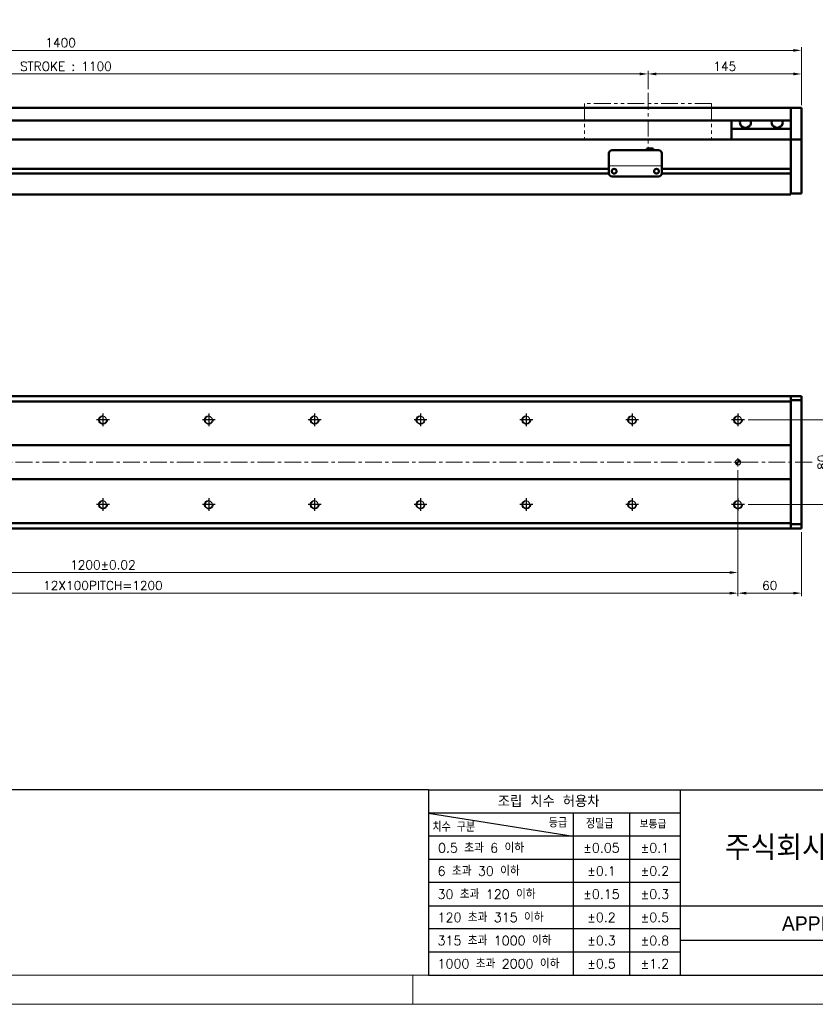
# Model space of a CAD drawing. Header units: millimetres. Extents: x 46891 to 50846, y 6223 to 10155.
# Tile 2 of 4: x 49325 to 50077, y 8529 to 9459. Entities that reach past the tile are written whole.
import ezdxf
from ezdxf.enums import TextEntityAlignment as Align

# ---------------------------------------------------------------- set-up
doc = ezdxf.new("R2010")
doc.units = ezdxf.units.MM
doc.header["$LTSCALE"] = 0.5
doc.linetypes.add('CENTER', pattern=[50.8, 31.75, -6.35, 6.35, -6.35])
doc.linetypes.add('PHANTOM', pattern=[63.5, 31.75, -6.35, 6.35, -6.35, 6.35, -6.35])
doc.layers.get('0').update_dxf_attribs({"lineweight": 20})
doc.layers.add('1', color=1, linetype='CENTER', lineweight=13)
doc.layers.add('외형선(ISO)', color=7, linetype='Continuous', lineweight=50)
for name, color, linetype in [('3', 3, 'Continuous'), ('C', 1, 'CENTER'), ('DIM', 4, 'Continuous')]:
    doc.layers.add(name, color=color, linetype=linetype)
doc.styles.add('ACISOGDT', font='amgdt.shx')
doc.styles.add('DSR TEXT', font='romans.shx', dxfattribs={"bigfont": 'whgtxt.shx'})
doc.styles.get("Standard").update_dxf_attribs({"font": 'romans.shx', "bigfont": 'whgtxt.shx'})
doc.dimstyles.new('DSR', dxfattribs={"dimscale": 2, "dimtxt": 3, "dimasz": 3, "dimexe": 0.5, "dimexo": 0.5, "dimgap": 0.5, "dimtad": 1, "dimdsep": 46, "dimtxsty": 'Standard', "dimcen": 2.5, "dimclrd": 4, "dimclre": 4, "dimclrt": 2, "dimadec": 0, "dimazin": 2, "dimtfac": 1, "dimtmove": 0, "dimatfit": 3, "dimfxl": 0, "dimlwd": -1, "dimlwe": -1, "dimarcsym": 0})

# ---------------------------------------------------------------- blocks, each defined once
blk = doc.blocks.new('A$C13F00394')
at = {"layer": '3'}
for p, q in [((0, 32), (-207.68, 32)), ((0, 32), (202.32, 32)), ((0, 32), (0, 0)), ((43.43, 32), (43.43, 0)), ((0, 28), (25, 24)), ((43.43, 28), (0, 28)), ((25, 28), (25, 0)), ((34.7, 28), (34.7, 0)), ((43.43, 24), (0, 24)), ((43.43, 20), (0, 20)), ((43.43, 16), (0, 16)), ((0, 12), (129.32, 12)), ((43.43, 8), (0, 8)), ((97.32, 6), (43.43, 6)), ((43.43, 4), (0, 4)), ((0, 0), (202.32, 0))]:
    blk.add_line(p, q, dxfattribs=at)
at = {"color": 0, "style": 'DSR TEXT'}
for s, height, p in [('조립 치수 허용차', 2, (11.97, 29.02)), ('치수 구분', 1.5, (0.69, 24.78)), ('등급', 1.5, (20.77, 25.52)), ('정밀급', 1.5, (27.18, 25.37)), ('보통급', 1.3, (36.41, 25.38)), (' 0.5 초과 6 이하', 1.6, (0.56, 21.19)), (' 6 초과 30 이하', 1.6, (0.49, 17.19)), (' 30 초과 120 이하', 1.6, (0.49, 13.19)), (' 120 초과 315 이하', 1.6, (0.49, 9.19)), (' 315 초과 1000 이하', 1.6, (0.49, 5.19)), (' 1000 초과 2000 이하', 1.6, (0.49, 1.19))]:
    blk.add_text(s, height=height, dxfattribs=at).set_placement(p)
at = {"color": 7, "style": 'ACISOGDT'}
blk.add_text('APPROVED', height=2.5, dxfattribs=at).set_placement((70.28, 8.93), align=Align.MIDDLE_CENTER)
at = {"color": 7, "insert": (70.37, 22), "char_height": 4.2, "attachment_point": 5, "style": 'DSR TEXT'}
blk.add_mtext('주식회사 디에스알', dxfattribs=at)
at = {"color": 0, "char_height": 1.6, "attachment_point": 5, "style": 'DSR TEXT'}
for s, insert in [('%%P0.05', (29.85, 22)), ('%%P0.1', (39.07, 22)), ('%%P0.1', (29.85, 18)), ('%%P0.2', (39.07, 18)), ('%%P0.15', (29.85, 14)), ('%%P0.3', (39.07, 14)), ('%%P0.2', (29.85, 10)), ('%%P0.5', (39.07, 10)), ('%%P0.3', (29.85, 6)), ('%%P0.8', (39.07, 6)), ('%%P0.5', (29.85, 2)), ('%%P1.2', (39.07, 2))]:
    blk.add_mtext(s, dxfattribs=dict(at, insert=insert))
blk = doc.blocks.new('A$C1C1952E1')
at = {"color": 1}
blk.add_lwpolyline([(0, 0), (420, 0), (420, 297), (0, 297)], close=True, dxfattribs=at)
at = {"color": 3}
blk.add_lwpolyline([(5, 5), (415, 5), (415, 292), (5, 292)], close=True, dxfattribs=at)
blk = doc.blocks.new('*D116')
at = {"color": 1, "linetype": 'ByBlock'}
for p, q in [((49918.73, 9393.56), (49918.73, 9410.91)), ((50055.93, 9407.91), (49926.53, 9407.91)), ((50063.73, 9378.56), (50063.73, 9410.91))]:
    blk.add_line(p, q, dxfattribs=at)
at = {"color": 1}
for points in [[(49926.53, 9409.22), (49926.53, 9406.61), (49918.73, 9407.91)], [(50055.93, 9409.22), (50055.93, 9406.61), (50063.73, 9407.91)]]:
    blk.add_solid(points, dxfattribs=at)
at = {"layer": 'Defpoints', "color": 0}
for p in [(49918.73, 9407.91), (49918.73, 9389.96), (50063.73, 9374.96)]:
    blk.add_point(p, dxfattribs=at)
at = {"color": 3, "insert": (49991.23, 9415.11), "char_height": 8.4, "attachment_point": 5, "style": 'DSR TEXT'}
blk.add_mtext('145', dxfattribs=at)
blk = doc.blocks.new('*D117')
at = {"color": 1, "linetype": 'ByBlock'}
for p, q in [((48818.73, 9393.56), (48818.73, 9410.91)), ((48826.53, 9407.91), (49910.93, 9407.91)), ((49918.73, 9393.56), (49918.73, 9410.91))]:
    blk.add_line(p, q, dxfattribs=at)
at = {"color": 1}
for points in [[(48826.53, 9409.22), (48826.53, 9406.61), (48818.73, 9407.91)], [(49910.93, 9409.22), (49910.93, 9406.61), (49918.73, 9407.91)]]:
    blk.add_solid(points, dxfattribs=at)
at = {"layer": 'Defpoints', "color": 0}
for p in [(49918.73, 9407.91), (48818.73, 9389.96), (49918.73, 9389.96)]:
    blk.add_point(p, dxfattribs=at)
at = {"color": 3, "insert": (49368.73, 9415.11), "char_height": 8.4, "attachment_point": 5, "style": 'DSR TEXT'}
blk.add_mtext('STROKE : 1100', dxfattribs=at)
blk = doc.blocks.new('*D119')
at = {"color": 1, "linetype": 'ByBlock'}
for p, q in [((48663.73, 9379.56), (48663.73, 9433.19)), ((50063.73, 9379.56), (50063.73, 9433.19)), ((48671.53, 9430.19), (50055.93, 9430.19))]:
    blk.add_line(p, q, dxfattribs=at)
at = {"color": 1}
for points in [[(48671.53, 9431.49), (48671.53, 9428.89), (48663.73, 9430.19)], [(50055.93, 9431.49), (50055.93, 9428.89), (50063.73, 9430.19)]]:
    blk.add_solid(points, dxfattribs=at)
at = {"layer": 'Defpoints', "color": 0}
for p in [(50063.73, 9430.19), (48663.73, 9375.96), (50063.73, 9375.96)]:
    blk.add_point(p, dxfattribs=at)
at = {"color": 3, "insert": (49363.73, 9437.39), "char_height": 8.4, "attachment_point": 5, "style": 'DSR TEXT'}
blk.add_mtext('1400', dxfattribs=at)
blk = doc.blocks.new('A$C33E56CC6')
h = blk.add_hatch()
h.set_pattern_fill('ANSI31', color=256, style=0)
h.set_pattern_definition([(45, (-7065.45672, -6508.5399), (-0.0883883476, 0.0883883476), [])])
h.paths.add_polyline_path([(4, 6.5, 0.414214), (1.5, 4), (4, 4)])
h.paths.add_polyline_path([(6.5, 4), (4, 4), (4, 1.5, 0.414214)])
blk.add_circle((4, 4), 2.5)
at = {"layer": '1'}
for p, q in [((0, 4), (8, 4)), ((4, 0), (4, 8))]:
    blk.add_line(p, q, dxfattribs=at)
blk = doc.blocks.new('tap8')
blk.add_circle((0, 0), 3.4)
at = {"layer": 'C', "color": 1, "linetype": 'CENTER'}
for p, q in [((-6.05, 0), (6.05, 0)), ((0, -6.05), (0, 6.05))]:
    blk.add_line(p, q, dxfattribs=at)
at = {"layer": 'DIM', "color": 3}
blk.add_arc((0, 0), 4, 263.84551, 189.43144, dxfattribs=at)
blk = doc.blocks.new('*D120')
at = {"color": 1, "linetype": 'ByBlock'}
for p, q in [((48803.73, 9033.49), (48803.73, 8933.9)), ((50003.73, 9033.49), (50003.73, 8933.9)), ((48811.53, 8936.9), (49995.93, 8936.9))]:
    blk.add_line(p, q, dxfattribs=at)
at = {"color": 1}
for points in [[(48811.53, 8938.2), (48811.53, 8935.6), (48803.73, 8936.9)], [(49995.93, 8938.2), (49995.93, 8935.6), (50003.73, 8936.9)]]:
    blk.add_solid(points, dxfattribs=at)
at = {"layer": 'Defpoints', "color": 0}
for p in [(48803.73, 9037.09), (50003.73, 9037.09), (50003.73, 8936.9)]:
    blk.add_point(p, dxfattribs=at)
at = {"color": 3, "insert": (49403.73, 8944.1), "char_height": 8.4, "attachment_point": 5, "style": 'DSR TEXT'}
blk.add_mtext('1200%%P0.02', dxfattribs=at)
blk = doc.blocks.new('*D122')
at = {"color": 1, "linetype": 'ByBlock'}
for p, q in [((50003.73, 8989.88), (50003.73, 8914.42)), ((50063.73, 8974.99), (50063.73, 8914.42)), ((50011.53, 8917.42), (50055.93, 8917.42))]:
    blk.add_line(p, q, dxfattribs=at)
at = {"color": 1}
for points in [[(50011.53, 8918.72), (50011.53, 8916.12), (50003.73, 8917.42)], [(50055.93, 8918.72), (50055.93, 8916.12), (50063.73, 8917.42)]]:
    blk.add_solid(points, dxfattribs=at)
at = {"layer": 'Defpoints', "color": 0}
for p in [(50003.73, 8993.48), (50063.73, 8978.59), (50063.73, 8917.42)]:
    blk.add_point(p, dxfattribs=at)
at = {"color": 3, "insert": (50033.73, 8924.62), "char_height": 8.4, "attachment_point": 5, "style": 'DSR TEXT'}
blk.add_mtext('60', dxfattribs=at)
blk = doc.blocks.new('*D125')
at = {"color": 1, "linetype": 'ByBlock'}
for p, q in [((48803.73, 8991.45), (48803.73, 8914.42)), ((50003.73, 8991.45), (50003.73, 8914.42)), ((48811.53, 8917.42), (49995.93, 8917.42))]:
    blk.add_line(p, q, dxfattribs=at)
at = {"color": 1}
for points in [[(48811.53, 8918.72), (48811.53, 8916.12), (48803.73, 8917.42)], [(49995.93, 8918.72), (49995.93, 8916.12), (50003.73, 8917.42)]]:
    blk.add_solid(points, dxfattribs=at)
at = {"layer": 'Defpoints', "color": 0}
for p in [(48803.73, 8995.05), (50003.73, 8995.05), (50003.73, 8917.42)]:
    blk.add_point(p, dxfattribs=at)
at = {"color": 3, "insert": (49403.73, 8924.62), "char_height": 8.4, "attachment_point": 5, "style": 'DSR TEXT'}
blk.add_mtext('12X100PITCH=1200', dxfattribs=at)
blk = doc.blocks.new('*D126')
at = {"color": 1, "linetype": 'ByBlock'}
for p, q in [((50013.38, 9081.09), (50093.57, 9081.09)), ((50090.57, 9073.29), (50090.57, 9008.9)), ((50013.38, 9001.09), (50093.57, 9001.09))]:
    blk.add_line(p, q, dxfattribs=at)
at = {"color": 1}
for points in [[(50089.27, 9073.29), (50091.87, 9073.29), (50090.57, 9081.09)], [(50089.27, 9008.9), (50091.87, 9008.9), (50090.57, 9001.09)]]:
    blk.add_solid(points, dxfattribs=at)
at = {"layer": 'Defpoints', "color": 0}
for p in [(50009.78, 9081.09), (50009.78, 9001.09), (50090.57, 9001.09)]:
    blk.add_point(p, dxfattribs=at)
at = {"color": 3, "insert": (50083.37, 9041.09), "char_height": 8.4, "attachment_point": 5, "rotation": 90, "style": 'DSR TEXT'}
blk.add_mtext('80', dxfattribs=at)

msp = doc.modelspace()

# ---------------------------------------------------------------- linework, layer by layer
at = {"color": 6, "linetype": 'PHANTOM'}
for p, q in [((49978.73324, 9379.96408), (49858.73324, 9379.96408)), ((49858.73324, 9379.96408), (49858.73324, 9345.96408)), ((49978.73324, 9379.96408), (49978.73324, 9345.96408))]:
    msp.add_line(p, q, dxfattribs=at)
msp.add_line((49881.73324, 9320.96422), (49931.73324, 9320.96422))
at = {"color": 1}
msp.add_line((49696.54732, 8556.37352), (49696.54732, 8528.99552), dxfattribs=at)
at = {"layer": '1'}
for p, q in [((49918.73324, 9389.96408), (49918.73324, 9335.96408)), ((50073.73324, 9041.09491), (48653.73324, 9041.09491))]:
    msp.add_line(p, q, dxfattribs=at)
at = {"layer": '3'}
msp.add_line((49711.23583, 8556.37352), (50819.04532, 8556.37352), dxfattribs=at)
at = {"layer": '외형선(ISO)'}
for p, q in [((48878.73324, 9375.96408), (50053.73324, 9375.96408)), ((50053.73324, 9375.96408), (50053.73324, 9373.96408)), ((50053.73324, 9375.96408), (50063.73324, 9375.96408)), ((50053.73324, 9373.96408), (50053.73324, 9375.96408)), ((50053.73324, 9373.17956), (50053.73324, 9373.96408)), ((50053.73324, 9373.96408), (50053.73324, 9373.17956)), ((50053.73324, 9372.68085), (50053.73324, 9373.17956)), ((50053.73324, 9373.17956), (50053.73324, 9372.68085)), ((50053.73324, 9372.68085), (50053.73324, 9371.61237)), ((50053.73324, 9371.61237), (50053.73324, 9372.68085)), ((50053.73324, 9371.61237), (50053.73324, 9368.62656)), ((50053.73324, 9368.62656), (50053.73324, 9371.61237)), ((50053.73324, 9360.06226), (50053.73324, 9368.62656)), ((50053.73324, 9368.62656), (50053.73324, 9364.46408)), ((50063.73324, 9373.96408), (50063.73324, 9375.96408)), ((50063.73324, 9373.96408), (50063.73324, 9373.17956)), ((50063.73324, 9373.17956), (50063.73324, 9372.68085)), ((50063.73324, 9371.61237), (50063.73324, 9372.68085)), ((50063.73324, 9368.62656), (50063.73324, 9371.61237)), ((50063.73324, 9368.62656), (50063.73324, 9360.06226)), ((48878.73324, 9363.96408), (50053.73324, 9363.96408)), ((49997.73324, 9355.96408), (49997.73324, 9363.96408)), ((50053.73324, 9357.96697), (50053.73324, 9360.06226)), ((50053.73324, 9346.54502), (50053.73324, 9357.96697)), ((50063.73324, 9360.06226), (50063.73324, 9357.96697)), ((50063.73324, 9357.96697), (50063.73324, 9346.54502)), ((50053.73324, 9355.96408), (49997.73324, 9355.96408)), ((49997.73324, 9345.96408), (49997.73324, 9355.96408)), ((50053.73324, 9345.96408), (48823.73324, 9345.96408)), ((50053.73324, 9345.96408), (50053.73324, 9346.54502)), ((50053.73324, 9342.96408), (50053.73324, 9345.96408)), ((50053.73324, 9345.96408), (50053.73324, 9342.96408)), ((50053.73324, 9345.96408), (50063.73324, 9345.96408)), ((50053.73324, 9342.96408), (50053.73324, 9318.41408)), ((50053.73324, 9300.20672), (50053.73324, 9342.96408)), ((50063.73324, 9346.54502), (50063.73324, 9345.96408)), ((50063.73324, 9342.96408), (50063.73324, 9345.96408)), ((50063.73324, 9342.96408), (50063.73324, 9300.20672)), ((49881.73324, 9322.96424), (49881.73324, 9332.96424)), ((49884.73324, 9335.96424), (49928.73324, 9335.96424)), ((49917.73324, 9337.46423), (49917.73324, 9335.96424)), ((49917.73324, 9337.46423), (49923.73324, 9337.46423)), ((49923.73324, 9337.46423), (49923.73324, 9335.96424)), ((49931.73324, 9332.96424), (49931.73324, 9322.96424)), ((49881.73324, 9322.96424), (49881.73324, 9320.96423)), ((49881.73324, 9320.9642), (49881.73324, 9320.96423)), ((49881.73324, 9320.4642), (49881.73324, 9320.9642)), ((49881.73324, 9313.9642), (49881.73324, 9320.4642)), ((49931.73324, 9320.96423), (49931.73324, 9322.96424)), ((49931.73324, 9320.96423), (49931.73324, 9320.9642)), ((49931.73324, 9320.9642), (49931.73324, 9320.4642)), ((49931.73324, 9320.4642), (49931.73324, 9313.9642)), ((49881.74368, 9313.71408), (48877.72279, 9313.71408)), ((49881.73324, 9318.21408), (48877.73324, 9318.21408)), ((49886.75658, 9318.21408), (49886.7099, 9318.21408)), ((49926.75658, 9318.21408), (49926.7099, 9318.21408)), ((50053.73324, 9313.71408), (49931.72279, 9313.71408)), ((50053.73324, 9318.21408), (49931.73324, 9318.21408)), ((50053.73324, 9313.51408), (50053.73324, 9300.20672)), ((49884.73324, 9310.9642), (49928.73324, 9310.9642)), ((48673.73324, 9293.96408), (50053.73324, 9293.96408)), ((50053.73324, 9298.0854), (50053.73324, 9300.20672)), ((50053.73324, 9300.20672), (50053.73324, 9298.0854)), ((50053.73324, 9298.0854), (50053.73324, 9293.96408)), ((50053.73324, 9294.96408), (50053.73324, 9298.0854)), ((50053.73324, 9294.96408), (50063.73324, 9294.96408)), ((50063.73324, 9298.0854), (50063.73324, 9300.20672)), ((50063.73324, 9298.0854), (50063.73324, 9294.96408)), ((50053.73324, 9103.59491), (48736.73324, 9103.59491)), ((50053.73324, 9098.59491), (48736.73324, 9098.59491)), ((50053.73324, 9103.59491), (50053.73324, 9102.71623)), ((50053.73324, 9102.71623), (50053.73324, 9103.59491)), ((50053.73324, 9103.59491), (50063.73324, 9103.59491)), ((50053.73324, 9098.59491), (50053.73324, 9102.71623)), ((50053.73324, 9102.71623), (50053.73324, 9099.59491)), ((50053.73324, 9099.59491), (50063.73324, 9099.59491)), ((50053.73324, 9057.09491), (50053.73324, 9098.59491)), ((50063.73324, 9103.59491), (50063.73324, 9102.71623)), ((50063.73324, 9099.59491), (50063.73324, 9102.71623)), ((50063.73324, 8982.59491), (50063.73324, 9099.59491)), ((48736.73324, 9057.09491), (50053.73324, 9057.09491)), ((50053.73324, 9056.24136), (50053.73324, 9057.09491)), ((50053.73324, 9055.88781), (50053.73324, 9056.24136)), ((50053.73324, 9026.30202), (50053.73324, 9055.88781)), ((50053.73324, 9055.88781), (50053.73324, 9026.30202)), ((50053.73324, 9025.09491), (48736.73324, 9025.09491)), ((50053.73324, 9025.94847), (50053.73324, 9026.30202)), ((50053.73324, 9025.09491), (50053.73324, 9025.94847)), ((50053.73324, 8983.59491), (50053.73324, 9025.09491)), ((48736.73324, 8983.59491), (50053.73324, 8983.59491)), ((50053.73324, 8978.59491), (48736.73324, 8978.59491)), ((50053.73324, 8979.47359), (50053.73324, 8983.59491)), ((50053.73324, 8982.59491), (50053.73324, 8979.47359)), ((50053.73324, 8982.59491), (50063.73324, 8982.59491)), ((50053.73324, 8979.47359), (50053.73324, 8978.59491)), ((50053.73324, 8978.59491), (50053.73324, 8979.47359)), ((50053.73324, 8978.59491), (50063.73324, 8978.59491)), ((50063.73324, 8979.47359), (50063.73324, 8982.59491)), ((50063.73324, 8979.47359), (50063.73324, 8978.59491))]:
    msp.add_line(p, q, dxfattribs=at)
for centre in [(49886.73324, 9315.9642), (49926.73324, 9315.9642)]:
    msp.add_circle(centre, 2.25, dxfattribs=at)
for centre, start, end in [((49884.73324, 9332.96424), 90, 180), ((49928.73324, 9332.96424), 0, 90), ((49884.73324, 9313.9642), 180, 270), ((49928.73324, 9313.9642), 270, 0)]:
    msp.add_arc(centre, 3, start, end, dxfattribs=at)
for centre in [(50010.73324, 9361.96408), (50040.73324, 9361.96408)]:
    msp.add_ellipse(centre, major_axis=(5.25, 0), ratio=0.923076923, start_param=2.716178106, end_param=6.708599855, dxfattribs=at)

# ---------------------------------------------------------------- block references
at = {"xscale": 5.4756, "yscale": 5.4756, "zscale": 5.4756}
for name, p in [('A$C1C1952E1', (48546.67132, 8528.99552)), ('A$C13F00394', (49711.23583, 8556.37352))]:
    msp.add_blockref(name, p, dxfattribs=at)
at = {"xscale": -1}
for name, p, rotation in [('tap8', (49403.73324, 9081.09491), 90), ('tap8', (49503.73324, 9081.09491), 90), ('tap8', (49603.73324, 9081.09491), 90), ('tap8', (49703.73324, 9081.09491), 90), ('tap8', (49803.73324, 9081.09491), 90), ('tap8', (49903.73324, 9081.09491), 90), ('tap8', (50003.73324, 9081.09491), 90), ('A$C33E56CC6', (49999.73324, 9045.09491), 180), ('tap8', (49403.73324, 9001.09491), 90), ('tap8', (49503.73324, 9001.09491), 90), ('tap8', (49603.73324, 9001.09491), 90), ('tap8', (49703.73324, 9001.09491), 90), ('tap8', (49803.73324, 9001.09491), 90), ('tap8', (49903.73324, 9001.09491), 90), ('tap8', (50003.73324, 9001.09491), 90)]:
    msp.add_blockref(name, p, dxfattribs=dict(at, rotation=rotation))

# ---------------------------------------------------------------- dimensions: what is measured, and where the dimension line sits
for base, p1, p2, picture, middle in [((50063.73324, 9430.19202), (48663.73324, 9375.96408), (50063.73324, 9375.96408), '*D119', (49363.73324, 9437.39202)), ((49918.73324, 9407.91493), (50063.73324, 9374.96408), (49918.73324, 9389.96408), '*D116', (49991.23324, 9415.11493))]:
    dim = msp.add_linear_dim(base=base, p1=p1, p2=p2, dimstyle='DSR', override={"dimscale": 3, "dimtxt": 2.8, "dimasz": 2.600136, "dimexe": 1, "dimexo": 1.2, "dimgap": 1, "dimdec": 4, "dimtxsty": 'DSR TEXT', "dimclrd": 1, "dimclre": 1, "dimclrt": 3, "dimtdec": 4, "dimtix": 1})
    dim.commit()
    dim.dimension.update_dxf_attribs({"geometry": picture, "text_midpoint": middle})
for base, p1, p2, text, picture, middle in [((49918.73324, 9407.91493), (48818.73324, 9389.96408), (49918.73324, 9389.96408), 'STROKE : <>', '*D117', (49368.73324, 9415.11493)), ((50003.73324, 8936.90283), (48803.73324, 9037.09491), (50003.73324, 9037.09491), '<>%%P0.02', '*D120', (49403.73324, 8944.10283)), ((50003.73324, 8917.42031), (48803.73324, 8995.04794), (50003.73324, 8995.04794), '12X100PITCH=<>', '*D125', (49403.73324, 8924.62031))]:
    dim = msp.add_linear_dim(base=base, p1=p1, p2=p2, text=text, dimstyle='DSR', override={"dimscale": 3, "dimtxt": 2.8, "dimasz": 2.600136, "dimexe": 1, "dimexo": 1.2, "dimgap": 1, "dimdec": 4, "dimtxsty": 'DSR TEXT', "dimclrd": 1, "dimclre": 1, "dimclrt": 3, "dimtdec": 4, "dimtix": 1})
    dim.commit()
    dim.dimension.update_dxf_attribs({"geometry": picture, "text_midpoint": middle})
dim = msp.add_linear_dim(base=(50090.57177, 9001.09491), p1=(50009.78021, 9081.09491), p2=(50009.78021, 9001.09491), angle=270, dimstyle='DSR', override={"dimscale": 3, "dimtxt": 2.8, "dimasz": 2.600136, "dimexe": 1, "dimexo": 1.2, "dimgap": 1, "dimdec": 4, "dimtxsty": 'DSR TEXT', "dimclrd": 1, "dimclre": 1, "dimclrt": 3, "dimtdec": 4, "dimtix": 1})
dim.commit()
dim.dimension.update_dxf_attribs({"geometry": '*D126', "text_midpoint": (50083.37177, 9041.09491)})
dim = msp.add_linear_dim(base=(50063.73324, 8917.42031), p1=(50003.73324, 8993.48327), p2=(50063.73324, 8978.59491), dimstyle='DSR', override={"dimscale": 3, "dimtxt": 2.8, "dimasz": 2.600136, "dimexe": 1, "dimexo": 1.2, "dimgap": 1, "dimdec": 4, "dimtxsty": 'DSR TEXT', "dimclrd": 1, "dimclre": 1, "dimclrt": 3, "dimtdec": 4, "dimtix": 1})
dim.commit()
dim.dimension.update_dxf_attribs({"geometry": '*D122', "text_midpoint": (50033.73324, 8917.42031), "dimtype": 160})

doc.saveas('drawing.dxf')
